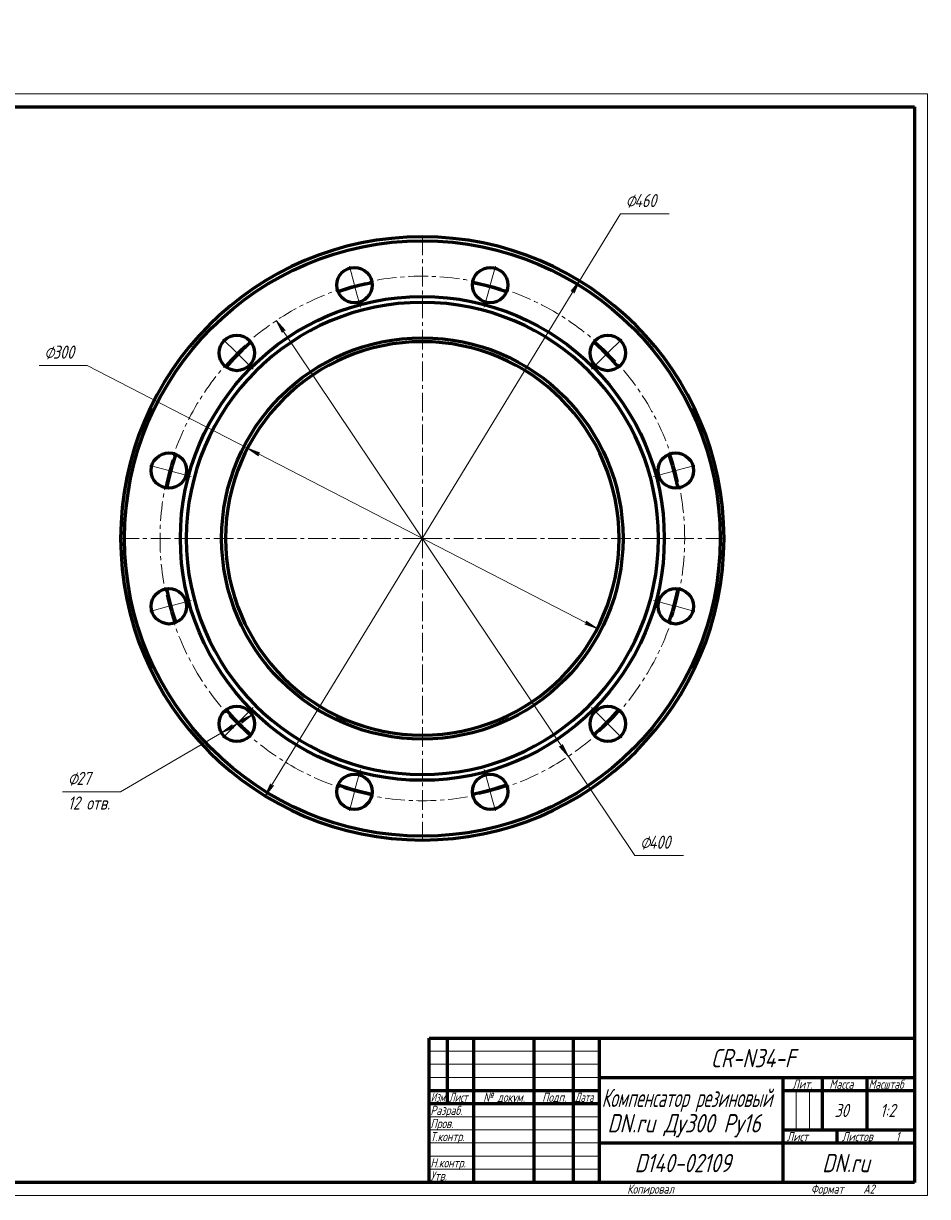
# Model space of a CAD drawing. Header units: millimetres. Extents: x 0 to 594, y 0 to 447.
# Tile 2 of 2: x 249 to 594, y 0 to 447. Entities that reach past the tile are written whole.
import ezdxf

# ---------------------------------------------------------------- set-up
doc = ezdxf.new("R2010")
doc.units = ezdxf.units.MM
for name, pattern in [('K5LT_AXLED', [12, 7.5, -1.5, 1.5, -1.5]), ('K5LT_BASIC', [0]), ('K5LT_THIN', [0])]:
    doc.linetypes.add(name, pattern=pattern)
doc.layers.add('Системный слой', color=7, linetype='Continuous')
doc.layers.add('Системный слой (1)', color=7, linetype='Continuous', true_color=0x6c6c6c)
doc.styles.add('KDIMTEXTSTYLE', font='txt', dxfattribs={"width": 0.96, "oblique": 15, "height": 5})
doc.styles.add('KTEXTSTYLE', font='txt', dxfattribs={"width": 0.96, "height": 5})
doc.dimstyles.new('KDIMSTYLE (0.50)', dxfattribs={"dimtxt": 5, "dimasz": 1, "dimexe": 2, "dimexo": 0, "dimgap": 1, "dimtad": 1, "dimlfac": 2, "dimtxsty": 'KDIMTEXTSTYLE', "dimsah": 1, "dimcen": 0, "dimdle": 1, "dimadec": 0, "dimazin": 0, "dimtfac": 0.667, "dimtmove": 0, "dimatfit": 3, "dimfxl": 1, "dimtvp": 1, "dimtolj": 1, "dimtzin": 0, "dimarcsym": 0})

# ---------------------------------------------------------------- blocks, each defined once
blk = doc.blocks.new('U1')
at = {"layer": 'Системный слой (1)', "color": 143, "linetype": 'K5LT_BASIC', "lineweight": 60, "true_color": 0x33acca}
for p, q in [((373.62, 345.87), (369.31, 344.51)), ((377.93, 347.03), (373.62, 345.87)), ((382.24, 347.97), (377.93, 347.03)), ((424.92, 347.03), (420.62, 347.97)), ((429.24, 345.87), (424.92, 347.03)), ((433.55, 344.51), (429.24, 345.87)), ((332.78, 322.31), (329.62, 319.15)), ((336.08, 325.32), (332.78, 322.31)), ((470.08, 322.31), (466.78, 325.32)), ((473.23, 319.15), (470.08, 322.31)), ((329.62, 319.15), (326.61, 315.86)), ((476.24, 315.86), (473.23, 319.15)), ((307.42, 282.62), (306.06, 278.31)), ((496.8, 278.31), (495.43, 282.62)), ((306.06, 278.31), (304.91, 274)), ((497.95, 274), (496.8, 278.31)), ((304.91, 274), (303.96, 269.69)), ((498.9, 269.69), (497.95, 274)), ((303.96, 231.32), (304.91, 227.01)), ((497.95, 227.01), (498.9, 231.32)), ((304.91, 227.01), (306.06, 222.69)), ((496.8, 222.69), (497.95, 227.01)), ((306.06, 222.69), (307.42, 218.39)), ((495.43, 218.39), (496.8, 222.69)), ((326.61, 185.15), (329.62, 181.86)), ((473.23, 181.86), (476.24, 185.15)), ((329.62, 181.86), (332.78, 178.7)), ((470.08, 178.7), (473.23, 181.86)), ((332.78, 178.7), (336.08, 175.69)), ((466.78, 175.69), (470.08, 178.7)), ((369.31, 156.5), (373.62, 155.14)), ((373.62, 155.14), (377.93, 153.98)), ((377.93, 153.98), (382.24, 153.04)), ((420.62, 153.04), (424.92, 153.98)), ((424.92, 153.98), (429.24, 155.14)), ((429.24, 155.14), (433.55, 156.5))]:
    blk.add_line(p, q, dxfattribs=at)
blk = doc.blocks.new('U2')
at = {"layer": 'Системный слой (1)', "color": 30, "linetype": 'K5LT_AXLED', "lineweight": 18, "true_color": 0xff8000}
for q in [(401.43, 367.5), (284.43, 250.5), (518.43, 250.5), (401.43, 133.5)]:
    blk.add_line((401.43, 250.5), q, dxfattribs=at)
blk = doc.blocks.new('U3')
at = {"layer": 'Системный слой (1)', "color": 30, "linetype": 'K5LT_AXLED', "lineweight": 18, "true_color": 0xff8000}
for p, q in [((375.55, 347.1), (373.28, 355.55)), ((427.31, 347.1), (429.58, 355.55)), ((377.81, 338.65), (375.55, 347.1)), ((425.05, 338.65), (427.31, 347.1)), ((330.72, 321.22), (324.53, 327.4)), ((472.14, 321.22), (478.33, 327.4)), ((336.91, 315.03), (330.72, 321.22)), ((465.95, 315.03), (472.14, 321.22)), ((304.84, 276.39), (296.38, 278.65)), ((498.02, 276.39), (506.47, 278.65)), ((313.29, 274.12), (304.84, 276.39)), ((489.57, 274.12), (498.02, 276.39)), ((304.84, 224.62), (296.38, 222.36)), ((313.29, 226.89), (304.84, 224.62)), ((489.57, 226.89), (498.02, 224.62)), ((498.02, 224.62), (506.47, 222.36)), ((336.91, 185.98), (330.72, 179.79)), ((465.95, 185.98), (472.14, 179.79)), ((330.72, 179.79), (324.53, 173.61)), ((472.14, 179.79), (478.33, 173.61)), ((377.81, 162.36), (375.55, 153.91)), ((425.05, 162.36), (427.31, 153.91)), ((375.55, 153.91), (373.28, 145.46)), ((427.31, 153.91), (429.58, 145.46))]:
    blk.add_line(p, q, dxfattribs=at)
for start, end in [(75, 105), (105, 135), (45, 75), (135, 165), (15, 45), (165, 195), (345, 15), (195, 225), (315, 345), (225, 255), (285, 315), (255, 285)]:
    blk.add_arc((401.43, 250.5), 100, start, end, dxfattribs=at)
blk = doc.blocks.new('D2')
at = {"layer": 'Системный слой (1)'}
for points in [[(459.28, 344.06), (461.32, 348.68), (458.16, 344.75), (458.98, 344.83)], [(341.53, 152.33), (344.7, 156.26), (343.88, 156.17), (343.58, 156.94)]]:
    blk.add_hatch(color=7, dxfattribs=at).paths.add_polyline_path(points)
at = {"layer": 'Системный слой (1)', "color": 7, "linetype": 'K5LT_THIN', "lineweight": 18, "true_color": 0xffffff}
for p, q in [((341.53, 152.33), (461.32, 348.68)), ((458.16, 344.75), (461.32, 348.68)), ((458.98, 344.83), (458.16, 344.75)), ((459.28, 344.06), (458.98, 344.83)), ((461.32, 348.68), (459.28, 344.06)), ((341.53, 152.33), (343.58, 156.94)), ((343.58, 156.94), (343.88, 156.17)), ((344.7, 156.26), (341.53, 152.33)), ((343.88, 156.17), (344.7, 156.26))]:
    blk.add_line(p, q, dxfattribs=at)
blk.add_arc((401.43, 250.5), 115, 237.6163, 180, dxfattribs=at)
blk.add_arc((401.43, 250.5), 115, 237.6163, 180, dxfattribs=at)
blk.add_wipeout([(478.91, 375.23), (478.91, 382.61), (492.98, 382.61), (492.98, 375.23)]).dxf.layer = 'Системный слой (1)'
for p, q in [((461.32, 348.68), (476.91, 374.23)), ((476.91, 374.23), (495.56, 374.23))]:
    blk.add_line(p, q, dxfattribs=at)
at = {"layer": 'Системный слой (1)', "color": 7, "char_height": 5, "attachment_point": 1, "style": 'KTEXTSTYLE'}
for s, insert in [('\\fArial|b0|c204|p34;\\H5.0;\\W1.000;\\Q15;\\fGOST Type AU|b0|i0|c204|p34;\\Q15;\\W0.960;⌀', (478.91, 381.82)), ('\\fArial|b0|c204|p34;\\H5.0;\\W1.000;\\Q15;\\fGOST Type AU|b0|i0|c204|p34;\\Q15;\\W0.960;460', (482.22, 381.82))]:
    blk.add_mtext(s, dxfattribs=dict(at, insert=insert))
blk = doc.blocks.new('KDIMARROW_01')
at = {"layer": 'Системный слой'}
blk.add_hatch(color=0, dxfattribs=at).paths.add_polyline_path([(0, 0), (-5, 0.66), (-4.5, 0), (-5, -0.66)])
at = {"layer": 'Системный слой', "color": 0, "linetype": 'K5LT_THIN', "lineweight": 18}
for p, q in [((-4.5, 0), (-5, 0.66)), ((-5, 0.66), (0, 0)), ((0, 0), (-5, -0.66)), ((-5, -0.66), (-4.5, 0))]:
    blk.add_line(p, q, dxfattribs=at)
at = {"layer": 'Системный слой (1)', "color": 0, "linetype": 'K5LT_THIN', "lineweight": 18}
blk.add_line((401.43, 250.5), (400.93, 250.5), dxfattribs=at)
blk = doc.blocks.new('D3')
at = {"layer": 'Системный слой (1)'}
for points in [[(349.1, 329.8), (345.77, 333.58), (348.01, 329.06), (348.28, 329.85)], [(457.09, 167.42), (454.85, 171.94), (454.58, 171.16), (453.76, 171.21)]]:
    blk.add_hatch(color=7, dxfattribs=at).paths.add_polyline_path(points)
at = {"layer": 'Системный слой (1)', "color": 7, "linetype": 'K5LT_THIN', "lineweight": 18, "true_color": 0xffffff}
for p, q in [((345.77, 333.58), (349.1, 329.8)), ((348.01, 329.06), (345.77, 333.58)), ((345.77, 333.58), (457.09, 167.42)), ((348.28, 329.85), (348.01, 329.06)), ((349.1, 329.8), (348.28, 329.85)), ((457.09, 167.42), (453.76, 171.21)), ((453.76, 171.21), (454.58, 171.16)), ((454.58, 171.16), (454.85, 171.94)), ((454.85, 171.94), (457.09, 167.42))]:
    blk.add_line(p, q, dxfattribs=at)
blk.add_wipeout([(484.43, 130.59), (484.43, 137.98), (498.37, 137.98), (498.37, 130.59)]).dxf.layer = 'Системный слой (1)'
for p, q in [((457.09, 167.42), (482.43, 129.59)), ((482.43, 129.59), (500.95, 129.59))]:
    blk.add_line(p, q, dxfattribs=at)
at = {"layer": 'Системный слой (1)', "color": 7, "char_height": 5, "attachment_point": 1, "style": 'KTEXTSTYLE'}
for s, insert in [('\\fArial|b0|c204|p34;\\H5.0;\\W1.000;\\Q15;\\fGOST Type AU|b0|i0|c204|p34;\\Q15;\\W0.960;⌀', (484.43, 137.18)), ('\\fArial|b0|c204|p34;\\H5.0;\\W1.000;\\Q15;\\fGOST Type AU|b0|i0|c204|p34;\\Q15;\\W0.960;400', (487.74, 137.18))]:
    blk.add_mtext(s, dxfattribs=dict(at, insert=insert))
blk = doc.blocks.new('D4')
at = {"layer": 'Системный слой (1)'}
for points in [[(339.53, 283.2), (334.79, 284.91), (338.93, 282.03), (338.78, 282.85)], [(468.07, 216.1), (463.93, 218.98), (464.07, 218.16), (463.33, 217.81)]]:
    blk.add_hatch(color=7, dxfattribs=at).paths.add_polyline_path(points)
at = {"layer": 'Системный слой (1)', "color": 7, "linetype": 'K5LT_THIN', "lineweight": 18, "true_color": 0xffffff}
for p, q in [((334.79, 284.91), (273.71, 316.44)), ((334.79, 284.91), (339.53, 283.2)), ((338.93, 282.03), (334.79, 284.91)), ((468.07, 216.1), (334.79, 284.91)), ((339.53, 283.2), (338.78, 282.85)), ((338.78, 282.85), (338.93, 282.03)), ((463.33, 217.81), (464.07, 218.16)), ((468.07, 216.1), (463.33, 217.81)), ((464.07, 218.16), (463.93, 218.98)), ((463.93, 218.98), (468.07, 216.1))]:
    blk.add_line(p, q, dxfattribs=at)
blk.add_arc((401.43, 250.5), 75, 331.1663, 270, dxfattribs=at)
blk.add_arc((401.43, 250.5), 75, 331.1663, 270, dxfattribs=at)
blk.add_wipeout([(257.32, 317.44), (257.32, 324.82), (271.13, 324.82), (271.13, 317.44)]).dxf.layer = 'Системный слой (1)'
blk.add_line((273.71, 316.44), (255.32, 316.44), dxfattribs=at)
at = {"layer": 'Системный слой (1)', "color": 7, "char_height": 5, "attachment_point": 1, "style": 'KTEXTSTYLE'}
for s, insert in [('\\fArial|b0|c204|p34;\\H5.0;\\W1.000;\\Q15;\\fGOST Type AU|b0|i0|c204|p34;\\Q15;\\W0.960;⌀', (257.32, 324.03)), ('\\fArial|b0|c204|p34;\\H5.0;\\W1.000;\\Q15;\\fGOST Type AU|b0|i0|c204|p34;\\Q15;\\W0.960;300', (260.63, 324.03))]:
    blk.add_mtext(s, dxfattribs=dict(at, insert=insert))
blk = doc.blocks.new('D5')
at = {"layer": 'Системный слой (1)'}
for points in [[(324.89, 176.39), (329.54, 178.34), (328.78, 178.66), (328.88, 179.48)], [(332.56, 180.11), (336.55, 183.2), (331.9, 181.25), (332.66, 180.93)]]:
    blk.add_hatch(color=7, dxfattribs=at).paths.add_polyline_path(points)
at = {"layer": 'Системный слой (1)', "color": 7, "linetype": 'K5LT_THIN', "lineweight": 18, "true_color": 0xffffff}
for p, q in [((336.55, 183.2), (324.89, 176.39)), ((324.89, 176.39), (328.88, 179.48)), ((328.88, 179.48), (328.78, 178.66)), ((331.9, 181.25), (336.55, 183.2)), ((332.66, 180.93), (331.9, 181.25)), ((336.55, 183.2), (332.56, 180.11)), ((332.56, 180.11), (332.66, 180.93)), ((324.89, 176.39), (286.43, 153.91)), ((329.54, 178.34), (324.89, 176.39)), ((328.78, 178.66), (329.54, 178.34))]:
    blk.add_line(p, q, dxfattribs=at)
blk.add_wipeout([(266.3, 145.53), (266.3, 162.29), (283.7, 162.29), (283.7, 145.53)]).dxf.layer = 'Системный слой (1)'
blk.add_line((286.43, 153.91), (264.3, 153.91), dxfattribs=at)
at = {"layer": 'Системный слой (1)', "color": 7, "char_height": 5, "attachment_point": 1, "style": 'KTEXTSTYLE'}
for s, insert in [('\\fArial|b0|c204|p34;\\H5.0;\\W1.000;\\Q15;\\fGOST Type AU|b0|i0|c204|p34;\\Q15;\\W0.960;⌀', (266.3, 161.5)), ('\\fArial|b0|c204|p34;\\H5.0;\\W1.000;\\Q15;\\fGOST Type AU|b0|i0|c204|p34;\\Q15;\\W0.960;27', (269.61, 161.5)), ('\\fArial|b0|c204|p34;\\H5.0;\\W1.000;\\Q15;\\fGOST Type AU|b0|i0|c204|p34;\\Q15;\\W0.960;12 отв.', (266.3, 152.12))]:
    blk.add_mtext(s, dxfattribs=dict(at, insert=insert))
blk = doc.blocks.new('U4')
at = {"color": 7, "linetype": 'K5LT_THIN', "lineweight": 18, "true_color": 0xffffff}
for p, q in [((0, 0), (0, 420)), ((0, 420), (594, 420)), ((594, 420), (594, 0)), ((404, 55), (469, 55)), ((404, 50), (469, 50)), ((404, 45), (469, 45)), ((543.96, 25), (543.96, 40)), ((548.98, 25), (548.98, 40)), ((404, 30), (469, 30)), ((404, 25), (469, 25)), ((404, 20), (469, 20)), ((404, 15), (469, 15)), ((404, 10), (469, 10)), ((594, 0), (0, 0))]:
    blk.add_line(p, q, dxfattribs=at)
at = {"color": 143, "linetype": 'K5LT_BASIC', "lineweight": 60, "true_color": 0x33acca}
for p, q in [((20, 5), (20, 415)), ((20, 415), (589, 415)), ((90, 415), (90, 401)), ((589, 415), (589, 5)), ((90, 401), (20, 401)), ((8, 172), (8, 292)), ((20, 292), (8, 292)), ((13, 172), (13, 292)), ((20, 232), (8, 232)), ((20, 172), (8, 172)), ((8, 5), (8, 150)), ((20, 150), (8, 150)), ((13, 5), (13, 150)), ((20, 115), (8, 115)), ((20, 90), (8, 90)), ((20, 65), (8, 65)), ((404, 60), (589, 60)), ((404, 5), (404, 60)), ((411, 35), (411, 60)), ((421, 5), (421, 60)), ((444, 5), (444, 60)), ((459, 5), (459, 60)), ((469, 5), (469, 60)), ((469, 45), (589, 45)), ((539, 5), (539, 45)), ((554, 25), (554, 45)), ((571, 25), (571, 45)), ((404, 40), (469, 40)), ((539, 40), (554, 40)), ((554, 40), (589, 40)), ((404, 35), (469, 35)), ((20, 30), (8, 30)), ((539, 25), (589, 25)), ((559.57, 20), (559.57, 25)), ((469, 20), (539, 20)), ((539, 20), (589, 20)), ((20, 5), (8, 5)), ((589, 5), (20, 5))]:
    blk.add_line(p, q, dxfattribs=at)
at = {"color": 7, "attachment_point": 1, "style": 'KTEXTSTYLE'}
for s, insert, char_height, rotation in [('\\fArial|b0|c204|p34;\\H5.0;\\W1.000;\\Q15;\\fGOST Type AU|b0|i0|c204|p34;\\Q15;\\W0.960;\\H7.00;CR-N34-F', (72.66, 404.64), 7, 180), ('\\fArial|b0|c204|p34;\\H5.0;\\W1.000;\\Q15;\\fGOST Type AU|b0|i0|c204|p34;\\Q15;\\W0.960;\\H3.50;Перв. примен.', (8.82, 250.52), 3.5, 90), ('\\fArial|b0|c204|p34;\\H5.0;\\W1.000;\\Q15;\\fGOST Type AU|b0|i0|c204|p34;\\Q15;\\W0.960;\\H3.50;Справ. №', (8.82, 193.63), 3.5, 90), ('\\fArial|b0|c204|p34;\\H5.0;\\W1.000;\\Q15;\\fGOST Type AU|b0|i0|c204|p34;\\Q15;\\W0.960;\\H3.50;Подп. и дата', (8.82, 120.66), 3.5, 90), ('\\fArial|b0|c204|p34;\\H5.0;\\W1.000;\\Q15;\\fGOST Type AU|b0|i0|c204|p34;\\Q15;\\W0.960;\\H3.50;Инв. № дубл.', (8.82, 91.57), 3.5, 90), ('\\fArial|b0|c204|p34;\\H5.0;\\W1.000;\\Q15;\\fGOST Type AU|b0|i0|c204|p34;\\Q15;\\W0.960;\\H3.50;Взам. инв. №', (8.82, 65.8), 3.5, 90), ('\\fArial|b0|c204|p34;\\H5.0;\\W1.000;\\Q15;\\fGOST Type AU|b0|i0|c204|p34;\\Q15;\\W0.960;\\H3.50;Подп. и дата', (8.82, 35.66), 3.5, 90), ('\\fArial|b0|c204|p34;\\H5.0;\\W1.000;\\Q15;\\fGOST Type AU|b0|i0|c204|p34;\\Q15;\\W0.960;\\H3.50;Инв. № подл.', (8.82, 6.57), 3.5, 90)]:
    blk.add_mtext(s, dxfattribs=dict(at, insert=insert, char_height=char_height, rotation=rotation))
for s, insert, char_height in [('\\fArial|b0|c204|p34;\\H5.0;\\W1.000;\\Q15;\\fGOST Type AU|b0|i0|c204|p34;\\Q15;\\W0.960;\\H7.00;CR-N34-F', (511.34, 55.86), 7), ('\\fArial|b0|c204|p34;\\H5.0;\\W1.000;\\Q15;\\fGOST Type AU|b0|i0|c204|p34;\\Q15;\\W0.759;\\H7.00;Компенсатор резиновый', (469.78, 40.69), 7), ('\\fArial|b0|c204|p34;\\H5.0;\\W1.000;\\Q15;\\fGOST Type AU|b0|i0|c204|p34;\\Q15;\\W0.960;\\H3.50;Лит.', (542.47, 44.18), 3.5), ('\\fArial|b0|c204|p34;\\H5.0;\\W1.000;\\Q15;\\fGOST Type AU|b0|i0|c204|p34;\\Q15;\\W0.960;\\H3.50;Масса', (556.58, 44.18), 3.5), ('\\fArial|b0|c204|p34;\\H5.0;\\W1.000;\\Q15;\\fGOST Type AU|b0|i0|c204|p34;\\Q15;\\W0.926;\\H3.50;Масштаб', (571.52, 44.18), 3.5), ('\\fArial|b0|c204|p34;\\H5.0;\\W1.000;\\Q15;\\fGOST Type AU|b0|i0|c204|p34;\\Q15;\\W0.786;\\H3.50;Изм.', (404.62, 39.18), 3.5), ('\\fArial|b0|c204|p34;\\H5.0;\\W1.000;\\Q15;\\fGOST Type AU|b0|i0|c204|p34;\\Q15;\\W0.800;\\H3.50;Лист', (411.61, 39.18), 3.5), ('\\fArial|b0|c204|p34;\\H5.0;\\W1.000;\\Q15;\\fGOST Type AU|b0|i0|c204|p34;\\Q15;\\W0.960;\\H3.50;№ докум.', (424.63, 39.18), 3.5), ('\\fArial|b0|c204|p34;\\H5.0;\\W1.000;\\Q15;\\fGOST Type AU|b0|i0|c204|p34;\\Q15;\\W0.960;\\H3.50;Подп.', (447.1, 39.18), 3.5), ('\\fArial|b0|c204|p34;\\H5.0;\\W1.000;\\Q15;\\fGOST Type AU|b0|i0|c204|p34;\\Q15;\\W0.800;\\H3.50;Дата', (459.61, 39.18), 3.5), ('\\fArial|b0|c204|p34;\\H5.0;\\W1.000;\\Q15;\\fGOST Type AU|b0|i0|c204|p34;\\Q15;\\W0.960;\\H3.50;Разраб.', (404.5, 34.18), 3.5), ('\\fArial|b0|c204|p34;\\H5.0;\\W1.000;\\Q15;\\fGOST Type AU|b0|i0|c204|p34;\\Q15;\\W0.960;30', (558.55, 34.9), 5), ('\\fArial|b0|c204|p34;\\H5.0;\\W1.000;\\Q15;\\fGOST Type AU|b0|i0|c204|p34;\\Q15;\\W0.960;{\\c16737820;1:2}', (575.92, 34.9), 5), ('\\fArial|b0|c204|p34;\\H5.0;\\W1.000;\\Q15;\\fGOST Type AU|b0|i0|c204|p34;\\Q15;\\W0.960;\\H3.50;Пров.', (404.5, 29.18), 3.5), ('\\fArial|b0|c204|p34;\\H5.0;\\W1.000;\\Q15;\\fGOST Type AU|b0|i0|c204|p34;\\Q15;\\W0.960;\\H7.00;DN.ru Ду300 Ру16', (471.98, 31.02), 7), ('\\fArial|b0|c204|p34;\\H5.0;\\W1.000;\\Q15;\\fGOST Type AU|b0|i0|c204|p34;\\Q15;\\W0.960;\\H3.50;Т.контр.', (404.5, 24.18), 3.5), ('\\fArial|b0|c204|p34;\\H5.0;\\W1.000;\\Q15;\\fGOST Type AU|b0|i0|c204|p34;\\Q15;\\W0.960;\\H3.50;Лист', (540.32, 24.18), 3.5), ('\\fArial|b0|c204|p34;\\H5.0;\\W1.000;\\Q15;\\fGOST Type AU|b0|i0|c204|p34;\\Q15;\\W0.960;\\H3.50;Листов', (561.36, 24.18), 3.5), ('\\fArial|b0|c204|p34;\\H5.0;\\W1.000;\\Q15;\\fGOST Type AU|b0|i0|c204|p34;\\Q15;\\W0.960;\\H3.50;1', (581.91, 24.18), 3.5), ('\\fArial|b0|c204|p34;\\H5.0;\\W1.000;\\Q15;\\fGOST Type AU|b0|i0|c204|p34;\\Q15;\\W0.960;\\H3.50;Н.контр.', (404.5, 14.18), 3.5), ('\\fArial|b0|c204|p34;\\H5.0;\\W1.000;\\Q15;\\fGOST Type AU|b0|i0|c204|p34;\\Q15;\\W0.960;\\H7.00;D140-02109', (482.35, 15.86), 7), ('\\fArial|b0|c204|p34;\\H5.0;\\W1.000;\\Q15;\\fGOST Type AU|b0|i0|c204|p34;\\Q15;\\W0.960;\\H7.00;DN.ru', (553.84, 15.86), 7), ('\\fArial|b0|c204|p34;\\H5.0;\\W1.000;\\Q15;\\fGOST Type AU|b0|i0|c204|p34;\\Q15;\\W0.960;\\H3.50;Утв.', (404.5, 9.18), 3.5), ('\\fArial|b0|c204|p34;\\H5.0;\\W1.000;\\Q15;\\fGOST Type AU|b0|i0|c204|p34;\\Q15;\\W0.960;\\H3.50;Копировал', (479.5, 4.18), 3.5), ('\\fArial|b0|c204|p34;\\H5.0;\\W1.000;\\Q15;\\fGOST Type AU|b0|i0|c204|p34;\\Q15;\\W0.960;\\H3.50;Формат', (549.5, 4.18), 3.5), ('\\fArial|b0|c204|p34;\\H5.0;\\W1.000;\\Q15;\\fGOST Type AU|b0|i0|c204|p34;\\Q15;\\W0.960;\\H3.50;A2', (569.5, 4.18), 3.5)]:
    blk.add_mtext(s, dxfattribs=dict(at, insert=insert, char_height=char_height))

msp = doc.modelspace()

# ---------------------------------------------------------------- linework, layer by layer
at = {"layer": 'Системный слой (1)', "color": 143, "linetype": 'K5LT_BASIC', "lineweight": 60, "true_color": 0x33acca}
for centre, radius in [((401.4288, 250.5044), 113.5), ((375.5469, 347.097), 6.75), ((427.3107, 347.097), 6.75), ((401.4288, 250.5044), 92.2253), ((330.7181, 321.2151), 6.75), ((401.4288, 250.5044), 76.5), ((472.1395, 321.2151), 6.75), ((304.8362, 276.3863), 6.75), ((498.0214, 276.3863), 6.75), ((304.8362, 224.6225), 6.75), ((498.0214, 224.6225), 6.75), ((330.7181, 179.7937), 6.75), ((472.1395, 179.7937), 6.75), ((375.5469, 153.9118), 6.75), ((427.3107, 153.9118), 6.75)]:
    msp.add_circle(centre, radius, dxfattribs=at)
for radius, start, end in [(115, 0, 180), (90, 0, 180), (75, 90, 270), (75, 270, 90), (115, 180, 0), (90, 180, 0)]:
    msp.add_arc((401.4288, 250.5044), radius, start, end, dxfattribs=at)

# ---------------------------------------------------------------- block references
at = {"layer": 'Системный слой (1)'}
for name in ['U2', 'U3', 'U1']:
    msp.add_blockref(name, (0, 0), dxfattribs=at)

# ---------------------------------------------------------------- next in the draw order: dimensions: what is measured, and where the dimension line sits
at = {"layer": 'Системный слой (1)', "color": 7}
dim = msp.add_diameter_dim_2p(p1=(281.64, 54.1612), p2=(521.2175, 446.8476), dimstyle='KDIMSTYLE (0.50)', override={"dimtih": 1, "dimtoh": 1, "dimpost": '\\fGOST Type AU|b0|c204|p34;\\H5.0;\\W0.960;\\Q15;<>', "dimblk1": 'KDIMARROW_01', "dimblk2": 'KDIMARROW_01', "dimclrt": 7, "dimtol": 1, "dimtp": 0, "dimtm": 0, "dimtdec": 5, "dimtmove": 1, "dimatfit": 2, "dimtolj": 1}, dxfattribs=at)
dim.commit()
dim.dimension.update_dxf_attribs({"geometry": 'D2', "text_midpoint": (478.9124, 374.2281), "dimtype": 163})

# ---------------------------------------------------------------- next in the draw order: dimensions: what is measured, and where the dimension line sits
dim = msp.add_diameter_dim_2p(p1=(290.1157, 416.6652), p2=(512.7418, 84.3436), dimstyle='KDIMSTYLE (0.50)', override={"dimtih": 1, "dimtoh": 1, "dimpost": '\\fGOST Type AU|b0|c204|p34;\\H5.0;\\W0.960;\\Q15;<>', "dimblk1": 'KDIMARROW_01', "dimblk2": 'KDIMARROW_01', "dimclrt": 7, "dimtol": 1, "dimtp": 0, "dimtm": 0, "dimtdec": 5, "dimtmove": 1, "dimatfit": 2, "dimtolj": 1}, dxfattribs=at)
dim.commit()
dim.dimension.update_dxf_attribs({"geometry": 'D3', "text_midpoint": (484.4281, 129.5939), "dimtype": 163})

# ---------------------------------------------------------------- next in the draw order: dimensions: what is measured, and where the dimension line sits
dim = msp.add_diameter_dim_2p(p1=(534.7142, 181.6932), p2=(268.1433, 319.3157), dimstyle='KDIMSTYLE (0.50)', override={"dimtih": 1, "dimtoh": 1, "dimpost": '\\fGOST Type AU|b0|c204|p34;\\H5.0;\\W0.960;\\Q15;<>', "dimblk1": 'KDIMARROW_01', "dimblk2": 'KDIMARROW_01', "dimclrt": 7, "dimtol": 1, "dimtp": 0, "dimtm": 0, "dimtdec": 5, "dimtmove": 1, "dimatfit": 2, "dimtolj": 1}, dxfattribs=at)
dim.commit()
dim.dimension.update_dxf_attribs({"geometry": 'D4', "text_midpoint": (271.7093, 316.4421), "dimtype": 163})

# ---------------------------------------------------------------- next in the draw order: dimensions: what is measured, and where the dimension line sits
dim = msp.add_diameter_dim_2p(p1=(342.3738, 186.6051), p2=(319.0624, 172.9824), dimstyle='KDIMSTYLE (0.50)', override={"dimtih": 1, "dimtoh": 1, "dimpost": '\\fGOST Type AU|b0|c204|p34;\\H5.0;\\W0.960;\\Q15;<>\\X\\fGOST Type AU|b0|c204|p34;\\H5.0;\\W0.960;\\Q15;\\fGOST Type AU|b0|i0|c204|p34;\\Q15;12 отв.', "dimblk1": 'KDIMARROW_01', "dimblk2": 'KDIMARROW_01', "dimclrt": 7, "dimtol": 1, "dimtp": 0, "dimtm": 0, "dimtdec": 5, "dimtmove": 1, "dimatfit": 2, "dimtolj": 1}, dxfattribs=at)
dim.commit()
dim.dimension.update_dxf_attribs({"geometry": 'D5', "text_midpoint": (284.4288, 153.9118)})

# ---------------------------------------------------------------- next in the draw order: block references
msp.add_blockref('U4', (0, 0))

doc.saveas('drawing.dxf')
